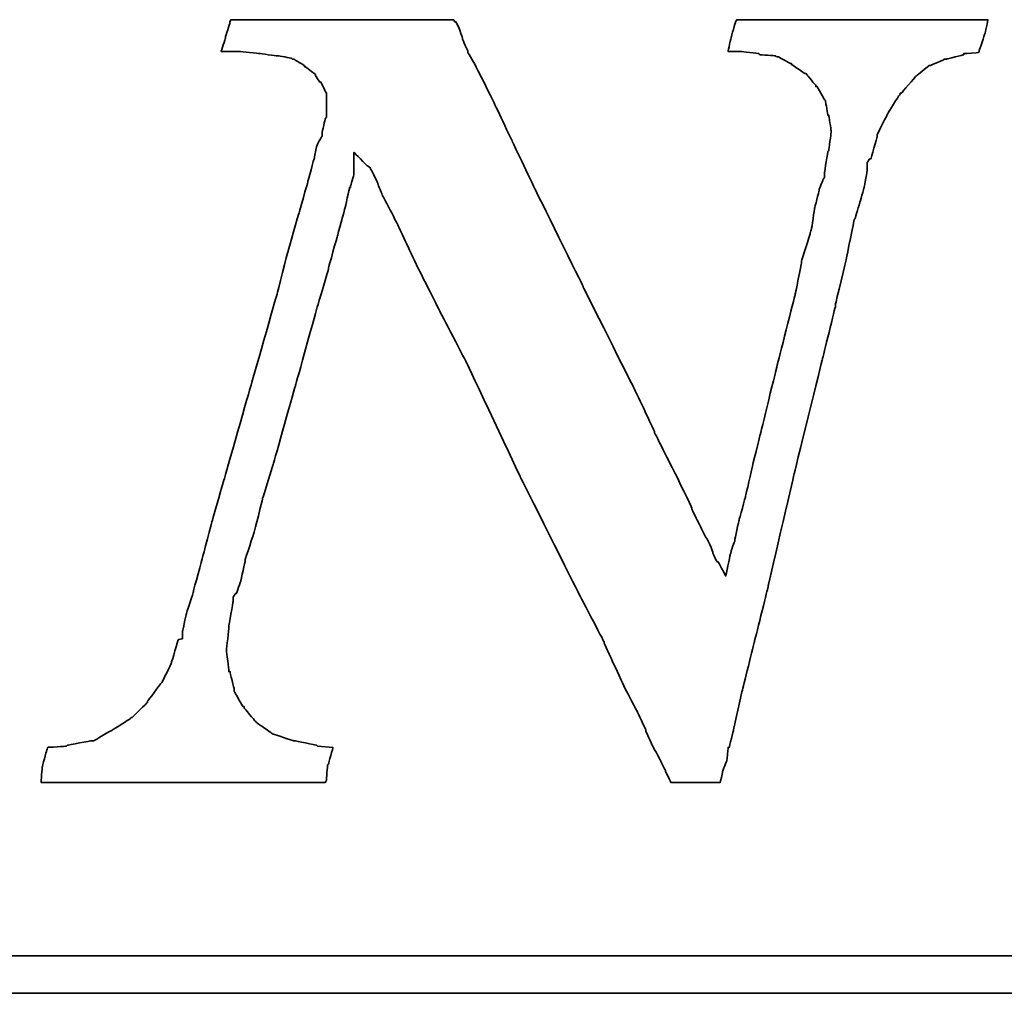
# Model space of a CAD drawing. Header units: millimetres. Extents: x 276 to 570, y 302 to 406.
# Tile 48 of 54: x 508.5 to 510.77, y 333.03 to 335.27. Entities that reach past the tile are written whole.
import ezdxf

# ---------------------------------------------------------------- set-up
doc = ezdxf.new("R2010")
doc.units = ezdxf.units.MM
doc.layers.add('DIM', color=4, linetype='Continuous')
doc.layers.add('layer 1', color=7, linetype='Continuous')

# ---------------------------------------------------------------- blocks, each defined once
blk = doc.blocks.new('TBI MOTION logo(完整正式版)')
at = {"layer": 'layer 1', "color": 22, "lineweight": 35}
for points, knots in [([(58.92625, -7.91875), (58.92625, -7.91875), (58.58625, -7.89375), (58.58625, -7.89375), (58.58625, -7.89375), (58.58625, -7.89375), (58.56625, -7.87125), (58.56625, -7.87125), (58.56625, -7.87125), (58.56625, -7.87125), (58.08375, -7.77375), (58.08375, -7.77375), (58.08375, -7.77375), (58.08375, -7.77375), (58.06125, -7.77375), (58.06125, -7.77375), (58.06125, -7.77375), (58.06125, -7.77375), (57.62625, -7.63125), (57.62625, -7.63125), (57.62625, -7.63125), (57.62625, -7.63125), (57.60625, -7.63125), (57.60625, -7.63125), (57.60625, -7.63125), (57.60625, -7.63125), (57.58125, -7.60625), (57.58125, -7.60625), (57.58125, -7.60625), (57.58125, -7.60625), (57.26625, -7.38875), (57.26625, -7.38875), (57.26625, -7.38875), (57.26625, -7.38875), (57.24625, -7.36875), (57.24625, -7.36875), (57.24625, -7.36875), (57.24625, -7.36875), (57.22125, -7.34375), (57.22125, -7.34375), (57.22125, -7.34375), (57.22125, -7.34375), (56.98125, -7.05375), (56.98125, -7.05375), (56.98125, -7.05375), (56.98125, -7.05375), (56.98125, -7.02875), (56.98125, -7.02875), (56.98125, -7.02875), (56.98125, -7.02875), (56.95625, -7.02875), (56.95625, -7.02875), (56.95625, -7.02875), (56.95625, -7.02875), (56.76625, -6.69625), (56.76625, -6.69625), (56.76625, -6.69625), (56.76625, -6.69625), (56.76625, -6.67125), (56.76625, -6.67125), (56.76625, -6.67125), (56.76625, -6.67125), (56.76625, -6.64875), (56.76625, -6.64875), (56.76625, -6.64875), (56.76625, -6.64875), (56.67125, -6.26375), (56.67125, -6.26375), (56.67125, -6.26375), (56.67125, -6.26375), (56.64625, -6.26375), (56.64625, -6.26375), (56.64625, -6.26375), (56.64625, -6.26375), (56.64625, -6.23875), (56.64625, -6.23875), (56.64625, -6.23875), (56.64625, -6.23875), (56.59625, -5.80875), (56.59625, -5.80875), (56.59625, -5.80875), (56.59625, -5.80875), (56.59625, -5.78375), (56.59625, -5.78375), (56.59625, -5.78375), (56.59625, -5.78375), (56.64625, -5.30375), (56.64625, -5.30375), (56.64625, -5.30375), (56.64625, -5.30375), (56.64625, -5.27875), (56.64625, -5.27875), (56.64625, -5.27875), (56.64625, -5.27875), (56.74125, -4.72875), (56.74125, -4.72875), (56.74125, -4.72875), (56.74125, -4.72875), (56.74125, -4.67875), (56.74125, -4.67875), (56.74125, -4.67875), (56.74125, -4.67875), (56.74125, -4.63375), (56.74125, -4.63375), (56.74125, -4.63375), (56.74125, -4.63375), (56.79125, -4.55875), (56.79125, -4.55875), (56.79125, -4.55875), (56.79125, -4.55875), (56.81125, -4.55875), (56.81125, -4.55875), (56.81125, -4.55875), (56.81125, -4.55875), (56.91125, -4.27375), (56.91125, -4.27375), (56.91125, -4.27375), (56.91125, -4.27375), (57.00625, -3.83874), (57.00625, -3.83874), (57.00625, -3.83874), (57.00625, -3.83874), (57.00625, -3.81374), (57.00625, -3.81374), (57.00625, -3.81374), (57.00625, -3.81374), (57.19875, -3.21374), (57.19875, -3.21374), (57.19875, -3.21374), (57.19875, -3.21374), (57.38625, -2.49625), (57.38625, -2.49625), (57.38625, -2.49625), (57.38625, -2.49625), (57.38625, -2.47374), (57.38625, -2.47374), (57.38625, -2.47374), (57.38625, -2.47374), (57.62625, -1.70375), (57.62625, -1.70375), (57.62625, -1.70375), (57.62625, -1.70375), (58.10625, 0.00125), (58.10625, 0.00125), (58.10625, 0.00125), (58.10625, 0.00125), (58.58625, 1.72625), (58.58625, 1.72625), (58.58625, 1.72625), (58.58625, 1.72625), (58.82625, 2.54125), (58.82625, 2.54125), (58.82625, 2.54125), (58.82625, 2.54125), (58.82625, 2.56374), (58.82625, 2.56374), (58.82625, 2.56374), (58.82625, 2.56374), (59.02125, 3.26125), (59.02125, 3.26125), (59.02125, 3.26125), (59.02125, 3.26125), (59.18625, 3.86125), (59.18625, 3.86125), (59.18625, 3.86125), (59.18625, 3.86125), (59.28625, 4.31875), (59.28625, 4.31875), (59.28625, 4.31875), (59.28625, 4.31875), (59.30625, 4.31875), (59.30625, 4.31875), (59.30625, 4.31875), (59.30625, 4.31875), (59.30625, 4.34125), (59.30625, 4.34125), (59.30625, 4.34125), (59.30625, 4.34125), (59.38125, 4.60625), (59.38125, 4.60625), (59.38125, 4.60625), (59.38125, 4.60625), (59.38125, 4.65125), (59.38125, 4.65125), (59.38125, 4.65125), (59.38125, 4.65125), (59.38125, 5.08625), (59.38125, 5.08625), (59.38125, 5.08625), (59.38125, 5.08625), (59.66625, 4.79624), (59.66625, 4.79624), (59.66625, 4.79624), (59.66625, 4.79624), (59.74125, 4.75124), (59.74125, 4.75124), (59.74125, 4.75124), (59.74125, 4.75124), (59.74125, 4.72624), (59.74125, 4.72624), (59.74125, 4.72624), (59.74125, 4.72624), (59.76125, 4.70124), (59.76125, 4.70124), (59.76125, 4.70124), (59.76125, 4.70124), (59.81125, 4.60625), (59.81125, 4.60625), (59.81125, 4.60625), (59.81125, 4.60625), (59.90625, 4.41125), (59.90625, 4.41125), (59.90625, 4.41125), (59.90625, 4.41125), (59.90625, 4.39125), (59.90625, 4.39125), (59.90625, 4.39125), (59.90625, 4.39125), (60.00375, 4.15124), (60.00375, 4.15124), (60.00375, 4.15124), (60.00375, 4.15124), (60.14625, 3.88374), (60.14625, 3.88374), (60.14625, 3.88374), (60.14625, 3.88374), (60.34125, 3.50124), (60.34125, 3.50124), (60.34125, 3.50124), (60.34125, 3.50124), (60.53125, 3.09125), (60.53125, 3.09125), (60.53125, 3.09125), (60.53125, 3.09125), (60.74625, 2.63625), (60.74625, 2.63625), (60.74625, 2.63625), (60.74625, 2.63625), (61.25125, 1.63124), (61.25125, 1.63124), (61.25125, 1.63124), (61.25125, 1.63124), (61.85125, 0.47625), (61.85125, 0.47625), (61.85125, 0.47625), (61.85125, 0.47625), (63.02625, -2.01874), (63.02625, -2.01874), (63.02625, -2.01874), (63.02625, -2.01874), (64.27625, -4.51374), (64.27625, -4.51374), (64.27625, -4.51374), (64.27625, -4.51374), (64.85125, -5.61375), (64.85125, -5.61375), (64.85125, -5.61375), (64.85125, -5.61375), (64.85125, -5.64125), (64.85125, -5.64125), (64.85125, -5.64125), (64.85125, -5.64125), (65.32875, -6.67125), (65.32875, -6.67125), (65.32875, -6.67125), (65.32875, -6.67125), (65.57125, -7.12875), (65.57125, -7.12875), (65.57125, -7.12875), (65.57125, -7.12875), (65.76125, -7.53625), (65.76125, -7.53625), (65.76125, -7.53625), (65.76125, -7.53625), (65.76125, -7.55625), (65.76125, -7.55625), (65.76125, -7.55625), (65.76125, -7.55625), (65.90375, -7.87125), (65.90375, -7.87125), (65.90375, -7.87125), (65.90375, -7.87125), (66.07125, -8.18125), (66.07125, -8.18125), (66.07125, -8.18125), (66.07125, -8.18125), (66.19125, -8.42375), (66.19125, -8.42375), (66.19125, -8.42375), (66.19125, -8.42375), (66.19125, -8.44375), (66.19125, -8.44375), (66.19125, -8.44375), (66.19125, -8.44375), (66.29125, -8.63875), (66.29125, -8.63875), (66.29125, -8.63875), (66.29125, -8.63875), (66.31125, -8.68625), (66.31125, -8.68625), (66.31125, -8.68625), (66.31125, -8.68625), (66.38375, -8.68625), (66.38375, -8.68625), (66.38375, -8.68625), (66.38375, -8.68625), (66.84125, -8.68625), (66.84125, -8.68625), (66.84125, -8.68625), (66.84125, -8.68625), (67.29625, -8.68625), (67.29625, -8.68625), (67.29625, -8.68625), (67.29625, -8.68625), (67.36625, -8.68625), (67.36625, -8.68625), (67.36625, -8.68625), (67.36625, -8.68625), (67.39125, -8.68625), (67.39125, -8.68625), (67.39125, -8.68625), (67.39125, -8.68625), (67.44125, -8.46875), (67.44125, -8.46875), (67.44125, -8.46875), (67.44125, -8.46875), (67.44125, -8.44375), (67.44125, -8.44375), (67.44125, -8.44375), (67.44125, -8.44375), (67.53625, -8.20375), (67.53625, -8.20375), (67.53625, -8.20375), (67.53625, -8.20375), (67.56125, -7.94375), (67.56125, -7.94375), (67.56125, -7.94375), (67.56125, -7.94375), (67.56125, -7.91875), (67.56125, -7.91875), (67.56125, -7.91875), (67.56125, -7.91875), (67.58625, -7.91875), (67.58625, -7.91875), (67.58625, -7.91875), (67.58625, -7.91875), (67.68125, -7.53625), (67.68125, -7.53625), (67.68125, -7.53625), (67.68125, -7.53625), (67.87375, -6.67125), (67.87375, -6.67125), (67.87375, -6.67125), (67.87375, -6.67125), (68.13625, -5.61375), (68.13625, -5.61375), (68.13625, -5.61375), (68.13625, -5.61375), (68.42375, -4.46374), (68.42375, -4.46374), (68.42375, -4.46374), (68.42375, -4.46374), (68.99875, -1.96874), (68.99875, -1.96874), (68.99875, -1.96874), (68.99875, -1.96874), (69.62625, 0.57625), (69.62625, 0.57625), (69.62625, 0.57625), (69.62625, 0.57625), (69.91125, 1.72625), (69.91125, 1.72625), (69.91125, 1.72625), (69.91125, 1.72625), (69.91125, 1.77625), (69.91125, 1.77625), (69.91125, 1.77625), (69.91125, 1.77625), (70.15125, 2.78124), (70.15125, 2.78124), (70.15125, 2.78124), (70.15125, 2.78124), (70.32125, 3.62125), (70.32125, 3.62125), (70.32125, 3.62125), (70.32125, 3.62125), (70.34125, 3.64625), (70.34125, 3.64625), (70.34125, 3.64625), (70.34125, 3.64625), (70.44125, 3.98125), (70.44125, 3.98125), (70.44125, 3.98125), (70.44125, 3.98125), (70.53625, 4.31875), (70.53625, 4.31875), (70.53625, 4.31875), (70.53625, 4.31875), (70.58125, 4.55875), (70.58125, 4.55875), (70.58125, 4.55875), (70.58125, 4.55875), (70.60625, 4.72624), (70.60625, 4.72624), (70.60625, 4.72624), (70.60625, 4.72624), (70.60625, 4.79624), (70.60625, 4.79624), (70.60625, 4.79624), (70.60625, 4.79624), (70.60625, 4.87125), (70.60625, 4.87125), (70.60625, 4.87125), (70.60625, 4.87125), (70.65625, 4.94125), (70.65625, 4.94125), (70.65625, 4.94125), (70.65625, 4.94125), (70.68125, 4.94125), (70.68125, 4.94125), (70.68125, 4.94125), (70.68125, 4.94125), (70.82125, 5.42125), (70.82125, 5.42125), (70.82125, 5.42125), (70.82125, 5.42125), (70.82125, 5.44625), (70.82125, 5.44625), (70.82125, 5.44625), (70.82125, 5.44625), (70.82125, 5.47125), (70.82125, 5.47125), (70.82125, 5.47125), (70.82125, 5.47125), (71.06125, 5.94625), (71.06125, 5.94625), (71.06125, 5.94625), (71.06125, 5.94625), (71.30125, 6.33124), (71.30125, 6.33124), (71.30125, 6.33124), (71.30125, 6.33124), (71.32625, 6.35625), (71.32625, 6.35625), (71.32625, 6.35625), (71.32625, 6.35625), (71.32625, 6.38124), (71.32625, 6.38124), (71.32625, 6.38124), (71.32625, 6.38124), (71.35125, 6.38124), (71.35125, 6.38124), (71.35125, 6.38124), (71.35125, 6.38124), (71.66125, 6.74125), (71.66125, 6.74125), (71.66125, 6.74125), (71.66125, 6.74125), (71.68625, 6.76625), (71.68625, 6.76625), (71.68625, 6.76625), (71.68625, 6.76625), (71.92625, 6.95624), (71.92625, 6.95624), (71.92625, 6.95624), (71.92625, 6.95624), (71.95125, 6.98125), (71.95125, 6.98125), (71.95125, 6.98125), (71.95125, 6.98125), (71.97625, 6.98125), (71.97625, 6.98125), (71.97625, 6.98125), (71.97625, 6.98125), (72.31125, 7.12624), (72.31125, 7.12624), (72.31125, 7.12624), (72.31125, 7.12624), (72.33375, 7.12624), (72.33375, 7.12624), (72.33375, 7.12624), (72.33375, 7.12624), (72.71625, 7.21875), (72.71625, 7.21875), (72.71625, 7.21875), (72.71625, 7.21875), (72.71625, 7.24624), (72.71625, 7.24624), (72.71625, 7.24624), (72.71625, 7.24624), (72.74125, 7.24624), (72.74125, 7.24624), (72.74125, 7.24624), (72.74125, 7.24624), (73.03124, 7.26624), (73.03124, 7.26624), (73.03124, 7.26624), (73.03124, 7.26624), (73.05375, 7.29125), (73.05375, 7.29125), (73.05375, 7.29125), (73.05375, 7.29125), (73.05375, 7.31625), (73.05375, 7.31625), (73.05375, 7.31625), (73.05375, 7.31625), (73.17625, 7.67625), (73.17625, 7.67625), (73.17625, 7.67625), (73.17625, 7.67625), (73.24625, 7.98625), (73.24625, 7.98625), (73.24625, 7.98625), (73.24625, 7.98625), (73.19625, 7.98625), (73.19625, 7.98625), (73.19625, 7.98625), (73.19625, 7.98625), (72.93625, 7.98625), (72.93625, 7.98625), (72.93625, 7.98625), (72.93625, 7.98625), (72.55125, 7.98625), (72.55125, 7.98625), (72.55125, 7.98625), (72.55125, 7.98625), (72.09625, 7.98625), (72.09625, 7.98625), (72.09625, 7.98625), (72.09625, 7.98625), (71.64125, 7.98625), (71.64125, 7.98625), (71.64125, 7.98625), (71.64125, 7.98625), (70.53625, 7.98625), (70.53625, 7.98625), (70.53625, 7.98625), (70.53625, 7.98625), (69.47875, 7.98625), (69.47875, 7.98625), (69.47875, 7.98625), (69.47875, 7.98625), (68.95125, 7.98625), (68.95125, 7.98625), (68.95125, 7.98625), (68.95125, 7.98625), (68.52125, 7.98625), (68.52125, 7.98625), (68.52125, 7.98625), (68.52125, 7.98625), (68.13625, 7.98625), (68.13625, 7.98625), (68.13625, 7.98625), (68.13625, 7.98625), (67.87375, 7.98625), (67.87375, 7.98625), (67.87375, 7.98625), (67.87375, 7.98625), (67.75125, 7.98625), (67.75125, 7.98625), (67.75125, 7.98625), (67.75125, 7.98625), (67.72625, 7.94125), (67.72625, 7.94125), (67.72625, 7.94125), (67.72625, 7.94125), (67.63125, 7.60625), (67.63125, 7.60625), (67.63125, 7.60625), (67.63125, 7.60625), (67.56125, 7.29125), (67.56125, 7.29125), (67.56125, 7.29125), (67.56125, 7.29125), (67.72625, 7.29125), (67.72625, 7.29125), (67.72625, 7.29125), (67.72625, 7.29125), (67.82625, 7.29125), (67.82625, 7.29125), (67.82625, 7.29125), (67.82625, 7.29125), (67.84625, 7.29125), (67.84625, 7.29125), (67.84625, 7.29125), (67.84625, 7.29125), (68.23125, 7.24624), (68.23125, 7.24624), (68.23125, 7.24624), (68.23125, 7.24624), (68.25875, 7.21875), (68.25875, 7.21875), (68.25875, 7.21875), (68.25875, 7.21875), (68.59125, 7.19624), (68.59125, 7.19624), (68.59125, 7.19624), (68.59125, 7.19624), (68.64125, 7.17125), (68.64125, 7.17125), (68.64125, 7.17125), (68.64125, 7.17125), (68.66625, 7.17125), (68.66625, 7.17125), (68.66625, 7.17125), (68.66625, 7.17125), (68.92625, 7.02624), (68.92625, 7.02624), (68.92625, 7.02624), (68.92625, 7.02624), (68.95125, 7.02624), (68.95125, 7.02624), (68.95125, 7.02624), (68.95125, 7.02624), (68.95125, 7.00624), (68.95125, 7.00624), (68.95125, 7.00624), (68.95125, 7.00624), (69.23875, 6.81125), (69.23875, 6.81125), (69.23875, 6.81125), (69.23875, 6.81125), (69.26625, 6.81125), (69.26625, 6.81125), (69.26625, 6.81125), (69.26625, 6.81125), (69.28625, 6.78625), (69.28625, 6.78625), (69.28625, 6.78625), (69.28625, 6.78625), (69.47875, 6.54875), (69.47875, 6.54875), (69.47875, 6.54875), (69.47875, 6.54875), (69.47875, 6.52375), (69.47875, 6.52375), (69.47875, 6.52375), (69.47875, 6.52375), (69.50625, 6.52375), (69.50625, 6.52375), (69.50625, 6.52375), (69.50625, 6.52375), (69.67125, 6.23625), (69.67125, 6.23625), (69.67125, 6.23625), (69.67125, 6.23625), (69.69375, 6.21125), (69.69375, 6.21125), (69.69375, 6.21125), (69.69375, 6.21125), (69.69375, 6.18625), (69.69375, 6.18625), (69.69375, 6.18625), (69.69375, 6.18625), (69.74625, 5.89875), (69.74625, 5.89875), (69.74625, 5.89875), (69.74625, 5.89875), (69.76625, 5.89875), (69.76625, 5.89875), (69.76625, 5.89875), (69.76625, 5.89875), (69.81375, 5.56625), (69.81375, 5.56625), (69.81375, 5.56625), (69.81375, 5.56625), (69.81375, 5.54125), (69.81375, 5.54125), (69.81375, 5.54125), (69.81375, 5.54125), (69.81375, 5.51625), (69.81375, 5.51625), (69.81375, 5.51625), (69.81375, 5.51625), (69.76625, 5.13125), (69.76625, 5.13125), (69.76625, 5.13125), (69.76625, 5.13125), (69.74625, 5.10874), (69.74625, 5.10874), (69.74625, 5.10874), (69.74625, 5.10874), (69.67125, 4.65125), (69.67125, 4.65125), (69.67125, 4.65125), (69.67125, 4.65125), (69.67125, 4.55875), (69.67125, 4.55875), (69.67125, 4.55875), (69.67125, 4.55875), (69.67125, 4.53125), (69.67125, 4.53125), (69.67125, 4.53125), (69.67125, 4.53125), (69.64625, 4.50874), (69.64625, 4.50874), (69.64625, 4.50874), (69.64625, 4.50874), (69.55125, 4.27125), (69.55125, 4.27125), (69.55125, 4.27125), (69.55125, 4.27125), (69.55125, 4.24625), (69.55125, 4.24625), (69.55125, 4.24625), (69.55125, 4.24625), (69.45375, 3.86125), (69.45375, 3.86125), (69.45375, 3.86125), (69.45375, 3.86125), (69.38625, 3.40624), (69.38625, 3.40624), (69.38625, 3.40624), (69.38625, 3.40624), (69.35875, 3.33125), (69.35875, 3.33125), (69.35875, 3.33125), (69.35875, 3.33125), (69.35875, 3.30875), (69.35875, 3.30875), (69.35875, 3.30875), (69.35875, 3.30875), (69.16625, 2.71125), (69.16625, 2.71125), (69.16625, 2.71125), (69.16625, 2.71125), (69.16625, 2.66375), (69.16625, 2.66375), (69.16625, 2.66375), (69.16625, 2.66375), (69.02625, 1.96374), (69.02625, 1.96374), (69.02625, 1.96374), (69.02625, 1.96374), (68.64125, 0.45624), (68.64125, 0.45624), (68.64125, 0.45624), (68.64125, 0.45624), (68.25875, -1.10625), (68.25875, -1.10625), (68.25875, -1.10625), (68.25875, -1.10625), (68.08625, -1.80125), (68.08625, -1.80125), (68.08625, -1.80125), (68.08625, -1.80125), (67.94625, -2.42625), (67.94625, -2.42625), (67.94625, -2.42625), (67.94625, -2.42625), (67.80125, -2.95375), (67.80125, -2.95375), (67.80125, -2.95375), (67.80125, -2.95375), (67.70625, -3.38375), (67.70625, -3.38375), (67.70625, -3.38375), (67.70625, -3.38375), (67.70625, -3.40875), (67.70625, -3.40875), (67.70625, -3.40875), (67.70625, -3.40875), (67.63125, -3.62375), (67.63125, -3.62375), (67.63125, -3.62375), (67.63125, -3.62375), (67.60625, -3.72125), (67.60625, -3.72125), (67.60625, -3.72125), (67.60625, -3.72125), (67.51125, -4.17375), (67.51125, -4.17375), (67.51125, -4.17375), (67.51125, -4.17375), (67.34625, -3.86374), (67.34625, -3.86374), (67.34625, -3.86374), (67.34625, -3.86374), (67.32125, -3.86374), (67.32125, -3.86374), (67.32125, -3.86374), (67.32125, -3.86374), (67.27125, -3.76874), (67.27125, -3.76874), (67.27125, -3.76874), (67.27125, -3.76874), (67.22625, -3.67374), (67.22625, -3.67374), (67.22625, -3.67374), (67.22625, -3.67374), (67.22625, -3.64875), (67.22625, -3.64875), (67.22625, -3.64875), (67.22625, -3.64875), (67.15125, -3.45375), (67.15125, -3.45375), (67.15125, -3.45375), (67.15125, -3.45375), (67.05625, -3.28875), (67.05625, -3.28875), (67.05625, -3.28875), (67.05625, -3.28875), (66.91125, -3.00125), (66.91125, -3.00125), (66.91125, -3.00125), (66.91125, -3.00125), (66.77125, -2.71375), (66.77125, -2.71375), (66.77125, -2.71375), (66.77125, -2.71375), (66.77125, -2.68875), (66.77125, -2.68875), (66.77125, -2.68875), (66.77125, -2.68875), (66.41125, -1.94374), (66.41125, -1.94374), (66.41125, -1.94374), (66.41125, -1.94374), (65.95125, -1.03375), (65.95125, -1.03375), (65.95125, -1.03375), (65.95125, -1.03375), (65.95125, -1.00875), (65.95125, -1.00875), (65.95125, -1.00875), (65.95125, -1.00875), (65.49625, -0.04874), (65.49625, -0.04874), (65.49625, -0.04874), (65.49625, -0.04874), (64.39375, 2.13624), (64.39375, 2.13624), (64.39375, 2.13624), (64.39375, 2.13624), (64.39375, 2.15624), (64.39375, 2.15624), (64.39375, 2.15624), (64.39375, 2.15624), (63.33625, 4.29125), (63.33625, 4.29125), (63.33625, 4.29125), (63.33625, 4.29125), (62.85625, 5.30125), (62.85625, 5.30125), (62.85625, 5.30125), (62.85625, 5.30125), (62.42625, 6.21125), (62.42625, 6.21125), (62.42625, 6.21125), (62.42625, 6.21125), (62.04125, 6.98125), (62.04125, 6.98125), (62.04125, 6.98125), (62.04125, 6.98125), (61.87375, 7.26624), (61.87375, 7.26624), (61.87375, 7.26624), (61.87375, 7.26624), (61.87375, 7.29125), (61.87375, 7.29125), (61.87375, 7.29125), (61.87375, 7.29125), (61.75625, 7.55625), (61.75625, 7.55625), (61.75625, 7.55625), (61.75625, 7.55625), (61.75625, 7.58124), (61.75625, 7.58124), (61.75625, 7.58124), (61.75625, 7.58124), (61.68375, 7.79375), (61.68375, 7.79375), (61.68375, 7.79375), (61.68375, 7.79375), (61.61125, 7.94125), (61.61125, 7.94125), (61.61125, 7.94125), (61.61125, 7.94125), (61.58625, 7.94125), (61.58625, 7.94125), (61.58625, 7.94125), (61.58625, 7.94125), (61.56375, 7.98625), (61.56375, 7.98625), (61.56375, 7.98625), (61.56375, 7.98625), (61.41875, 7.98625), (61.41875, 7.98625), (61.41875, 7.98625), (61.41875, 7.98625), (61.18125, 7.98625), (61.18125, 7.98625), (61.18125, 7.98625), (61.18125, 7.98625), (60.84125, 7.98625), (60.84125, 7.98625), (60.84125, 7.98625), (60.84125, 7.98625), (60.02625, 7.98625), (60.02625, 7.98625), (60.02625, 7.98625), (60.02625, 7.98625), (59.11625, 7.98625), (59.11625, 7.98625), (59.11625, 7.98625), (59.11625, 7.98625), (58.15625, 7.98625), (58.15625, 7.98625), (58.15625, 7.98625), (58.15625, 7.98625), (57.34125, 7.98625), (57.34125, 7.98625), (57.34125, 7.98625), (57.34125, 7.98625), (57.00625, 7.98625), (57.00625, 7.98625), (57.00625, 7.98625), (57.00625, 7.98625), (56.76625, 7.98625), (56.76625, 7.98625), (56.76625, 7.98625), (56.76625, 7.98625), (56.69125, 7.98625), (56.69125, 7.98625), (56.69125, 7.98625), (56.69125, 7.98625), (56.67125, 7.94125), (56.67125, 7.94125), (56.67125, 7.94125), (56.67125, 7.94125), (56.67125, 7.91625), (56.67125, 7.91625), (56.67125, 7.91625), (56.67125, 7.91625), (56.57125, 7.60625), (56.57125, 7.60625), (56.57125, 7.60625), (56.57125, 7.60625), (56.57125, 7.58124), (56.57125, 7.58124), (56.57125, 7.58124), (56.57125, 7.58124), (56.47625, 7.29125), (56.47625, 7.29125), (56.47625, 7.29125), (56.47625, 7.29125), (56.57125, 7.29125), (56.57125, 7.29125), (56.57125, 7.29125), (56.57125, 7.29125), (56.76625, 7.29125), (56.76625, 7.29125), (56.76625, 7.29125), (56.76625, 7.29125), (56.86125, 7.29125), (56.86125, 7.29125), (56.86125, 7.29125), (56.86125, 7.29125), (56.88625, 7.29125), (56.88625, 7.29125), (56.88625, 7.29125), (56.88625, 7.29125), (57.31625, 7.24624), (57.31625, 7.24624), (57.31625, 7.24624), (57.31625, 7.24624), (57.70125, 7.19624), (57.70125, 7.19624), (57.70125, 7.19624), (57.70125, 7.19624), (57.72625, 7.19624), (57.72625, 7.19624), (57.72625, 7.19624), (57.72625, 7.19624), (58.01125, 7.14624), (58.01125, 7.14624), (58.01125, 7.14624), (58.01125, 7.14624), (58.03625, 7.12624), (58.03625, 7.12624), (58.03625, 7.12624), (58.03625, 7.12624), (58.06125, 7.12624), (58.06125, 7.12624), (58.06125, 7.12624), (58.06125, 7.12624), (58.30125, 6.98125), (58.30125, 6.98125), (58.30125, 6.98125), (58.30125, 6.98125), (58.30125, 6.95624), (58.30125, 6.95624), (58.30125, 6.95624), (58.30125, 6.95624), (58.32375, 6.95624), (58.32375, 6.95624), (58.32375, 6.95624), (58.32375, 6.95624), (58.51625, 6.81125), (58.51625, 6.81125), (58.51625, 6.81125), (58.51625, 6.81125), (58.54125, 6.78625), (58.54125, 6.78625), (58.54125, 6.78625), (58.54125, 6.78625), (58.54125, 6.76625), (58.54125, 6.76625), (58.54125, 6.76625), (58.54125, 6.76625), (58.63625, 6.62124), (58.63625, 6.62124), (58.63625, 6.62124), (58.63625, 6.62124), (58.65875, 6.62124), (58.65875, 6.62124), (58.65875, 6.62124), (58.65875, 6.62124), (58.75625, 6.42625), (58.75625, 6.42625), (58.75625, 6.42625), (58.75625, 6.42625), (58.77875, 6.38124), (58.77875, 6.38124), (58.77875, 6.38124), (58.77875, 6.38124), (58.77875, 6.33124), (58.77875, 6.33124), (58.77875, 6.33124), (58.77875, 6.33124), (58.77875, 6.09125), (58.77875, 6.09125), (58.77875, 6.09125), (58.77875, 6.09125), (58.77875, 5.85125), (58.77875, 5.85125), (58.77875, 5.85125), (58.77875, 5.85125), (58.75625, 5.82625), (58.75625, 5.82625), (58.75625, 5.82625), (58.75625, 5.82625), (58.68625, 5.51625), (58.68625, 5.51625), (58.68625, 5.51625), (58.68625, 5.51625), (58.68625, 5.47125), (58.68625, 5.47125), (58.68625, 5.47125), (58.68625, 5.47125), (58.68625, 5.44625), (58.68625, 5.44625), (58.68625, 5.44625), (58.68625, 5.44625), (58.65875, 5.39625), (58.65875, 5.39625), (58.65875, 5.39625), (58.65875, 5.39625), (58.61125, 5.32624), (58.61125, 5.32624), (58.61125, 5.32624), (58.61125, 5.32624), (58.56625, 5.20375), (58.56625, 5.20375), (58.56625, 5.20375), (58.56625, 5.20375), (58.51625, 4.99125), (58.51625, 4.99125), (58.51625, 4.99125), (58.51625, 4.99125), (58.51625, 4.96625), (58.51625, 4.96625), (58.51625, 4.96625), (58.51625, 4.96625), (58.37125, 4.43625), (58.37125, 4.43625), (58.37125, 4.43625), (58.37125, 4.43625), (58.18125, 3.76625), (58.18125, 3.76625), (58.18125, 3.76625), (58.18125, 3.76625), (57.94125, 2.92624), (57.94125, 2.92624), (57.94125, 2.92624), (57.94125, 2.92624), (57.70125, 1.98874), (57.70125, 1.98874), (57.70125, 1.98874), (57.70125, 1.98874), (57.12625, -0.02374), (57.12625, -0.02374), (57.12625, -0.02374), (57.12625, -0.02374), (56.55125, -2.03875), (56.55125, -2.03875), (56.55125, -2.03875), (56.55125, -2.03875), (56.28625, -2.95375), (56.28625, -2.95375), (56.28625, -2.95375), (56.28625, -2.95375), (56.07125, -3.76874), (56.07125, -3.76874), (56.07125, -3.76874), (56.07125, -3.76874), (55.87625, -4.48874), (55.87625, -4.48874), (55.87625, -4.48874), (55.87625, -4.48874), (55.87625, -4.51374), (55.87625, -4.51374), (55.87625, -4.51374), (55.87625, -4.51374), (55.71125, -5.01625), (55.71125, -5.01625), (55.71125, -5.01625), (55.71125, -5.01625), (55.66125, -5.25375), (55.66125, -5.25375), (55.66125, -5.25375), (55.66125, -5.25375), (55.66125, -5.27875), (55.66125, -5.27875), (55.66125, -5.27875), (55.66125, -5.27875), (55.63625, -5.37375), (55.63625, -5.37375), (55.63625, -5.37375), (55.63625, -5.37375), (55.63625, -5.42375), (55.63625, -5.42375), (55.63625, -5.42375), (55.63625, -5.42375), (55.63625, -5.54125), (55.63625, -5.54125), (55.63625, -5.54125), (55.63625, -5.54125), (55.54125, -5.56875), (55.54125, -5.56875), (55.54125, -5.56875), (55.54125, -5.56875), (55.39625, -6.04875), (55.39625, -6.04875), (55.39625, -6.04875), (55.39625, -6.04875), (55.39625, -6.06875), (55.39625, -6.06875), (55.39625, -6.06875), (55.39625, -6.06875), (55.18125, -6.50375), (55.18125, -6.50375), (55.18125, -6.50375), (55.18125, -6.50375), (55.15625, -6.52875), (55.15625, -6.52875), (55.15625, -6.52875), (55.15625, -6.52875), (54.86875, -6.91125), (54.86875, -6.91125), (54.86875, -6.91125), (54.86875, -6.91125), (54.86875, -6.93375), (54.86875, -6.93375), (54.86875, -6.93375), (54.86875, -6.93375), (54.53125, -7.26875), (54.53125, -7.26875), (54.53125, -7.26875), (54.53125, -7.26875), (54.51125, -7.26875), (54.51125, -7.26875), (54.51125, -7.26875), (54.51125, -7.26875), (54.48625, -7.29625), (54.48625, -7.29625), (54.48625, -7.29625), (54.48625, -7.29625), (54.10375, -7.53625), (54.10375, -7.53625), (54.10375, -7.53625), (54.10375, -7.53625), (53.69625, -7.77375), (53.69625, -7.77375), (53.69625, -7.77375), (53.69625, -7.77375), (53.67125, -7.77375), (53.67125, -7.77375), (53.67125, -7.77375), (53.67125, -7.77375), (53.64625, -7.77375), (53.64625, -7.77375), (53.64625, -7.77375), (53.64625, -7.77375), (53.11625, -7.87125), (53.11625, -7.87125), (53.11625, -7.87125), (53.11625, -7.87125), (53.09625, -7.89375), (53.09625, -7.89375), (53.09625, -7.89375), (53.09625, -7.89375), (52.68625, -7.91875), (52.68625, -7.91875), (52.68625, -7.91875), (52.68625, -7.91875), (52.66125, -7.99125), (52.66125, -7.99125), (52.66125, -7.99125), (52.66125, -7.99125), (52.56625, -8.34875), (52.56625, -8.34875), (52.56625, -8.34875), (52.56625, -8.34875), (52.54125, -8.68625), (52.54125, -8.68625), (52.54125, -8.68625), (52.54125, -8.68625), (52.58875, -8.68625), (52.58875, -8.68625), (52.58875, -8.68625), (52.58875, -8.68625), (52.87625, -8.68625), (52.87625, -8.68625), (52.87625, -8.68625), (52.87625, -8.68625), (53.33625, -8.68625), (53.33625, -8.68625), (53.33625, -8.68625), (53.33625, -8.68625), (53.79125, -8.68625), (53.79125, -8.68625), (53.79125, -8.68625), (53.79125, -8.68625), (54.36625, -8.68625), (54.36625, -8.68625), (54.36625, -8.68625), (54.36625, -8.68625), (55.59125, -8.68625), (55.59125, -8.68625), (55.59125, -8.68625), (55.59125, -8.68625), (56.76625, -8.68625), (56.76625, -8.68625), (56.76625, -8.68625), (56.76625, -8.68625), (57.34125, -8.68625), (57.34125, -8.68625), (57.34125, -8.68625), (57.34125, -8.68625), (57.82125, -8.68625), (57.82125, -8.68625), (57.82125, -8.68625), (57.82125, -8.68625), (58.25125, -8.68625), (58.25125, -8.68625), (58.25125, -8.68625), (58.25125, -8.68625), (58.58625, -8.68625), (58.58625, -8.68625), (58.58625, -8.68625), (58.58625, -8.68625), (58.75625, -8.68625), (58.75625, -8.68625), (58.75625, -8.68625), (58.75625, -8.68625), (58.77875, -8.63875), (58.77875, -8.63875), (58.77875, -8.63875), (58.77875, -8.63875), (58.80625, -8.30375), (58.80625, -8.30375), (58.80625, -8.30375), (58.80625, -8.30375), (58.82625, -8.27875), (58.82625, -8.27875), (58.82625, -8.27875), (58.82625, -8.27875), (58.92625, -7.91875), (58.92625, -7.91875)], [0, 0, 0, 0, 0.003125, 0.003125, 0.003125, 0.00312501, 0.00625, 0.00625, 0.00625, 0.00625001, 0.009375, 0.009375, 0.009375, 0.00937501, 0.0125, 0.0125, 0.0125, 0.01250001, 0.015625, 0.015625, 0.015625, 0.01562501, 0.01875, 0.01875, 0.01875, 0.01875001, 0.021875, 0.021875, 0.021875, 0.02187501, 0.025, 0.025, 0.025, 0.02500001, 0.028125, 0.028125, 0.028125, 0.02812501, 0.03125, 0.03125, 0.03125, 0.03125001, 0.034375, 0.034375, 0.034375, 0.03437501, 0.0375, 0.0375, 0.0375, 0.03750001, 0.040625, 0.040625, 0.040625, 0.04062501, 0.04375, 0.04375, 0.04375, 0.04375001, 0.046875, 0.046875, 0.046875, 0.04687501, 0.05, 0.05, 0.05, 0.05000001, 0.053125, 0.053125, 0.053125, 0.05312501, 0.05625, 0.05625, 0.05625, 0.05625001, 0.059375, 0.059375, 0.059375, 0.05937501, 0.0625, 0.0625, 0.0625, 0.06250001, 0.065625, 0.065625, 0.065625, 0.06562501, 0.06875, 0.06875, 0.06875, 0.06875001, 0.071875, 0.071875, 0.071875, 0.07187501, 0.075, 0.075, 0.075, 0.07500001, 0.078125, 0.078125, 0.078125, 0.07812501, 0.08125, 0.08125, 0.08125, 0.08125001, 0.084375, 0.084375, 0.084375, 0.08437501, 0.0875, 0.0875, 0.0875, 0.08750001, 0.090625, 0.090625, 0.090625, 0.09062501, 0.09375, 0.09375, 0.09375, 0.09375001, 0.096875, 0.096875, 0.096875, 0.09687501, 0.1, 0.1, 0.1, 0.10000001, 0.103125, 0.103125, 0.103125, 0.10312501, 0.10625, 0.10625, 0.10625, 0.10625001, 0.109375, 0.109375, 0.109375, 0.10937501, 0.1125, 0.1125, 0.1125, 0.11250001, 0.115625, 0.115625, 0.115625, 0.11562501, 0.11875, 0.11875, 0.11875, 0.11875001, 0.121875, 0.121875, 0.121875, 0.12187501, 0.125, 0.125, 0.125, 0.12500001, 0.128125, 0.128125, 0.128125, 0.12812501, 0.13125, 0.13125, 0.13125, 0.13125001, 0.134375, 0.134375, 0.134375, 0.13437501, 0.1375, 0.1375, 0.1375, 0.13750001, 0.140625, 0.140625, 0.140625, 0.14062501, 0.14375, 0.14375, 0.14375, 0.14375001, 0.146875, 0.146875, 0.146875, 0.14687501, 0.15, 0.15, 0.15, 0.15000001, 0.153125, 0.153125, 0.153125, 0.15312501, 0.15625, 0.15625, 0.15625, 0.15625001, 0.159375, 0.159375, 0.159375, 0.15937501, 0.1625, 0.1625, 0.1625, 0.16250001, 0.165625, 0.165625, 0.165625, 0.16562501, 0.16875, 0.16875, 0.16875, 0.16875001, 0.171875, 0.171875, 0.171875, 0.17187501, 0.175, 0.175, 0.175, 0.17500001, 0.178125, 0.178125, 0.178125, 0.17812501, 0.18125, 0.18125, 0.18125, 0.18125001, 0.184375, 0.184375, 0.184375, 0.18437501, 0.1875, 0.1875, 0.1875, 0.18750001, 0.190625, 0.190625, 0.190625, 0.19062501, 0.19375, 0.19375, 0.19375, 0.19375001, 0.196875, 0.196875, 0.196875, 0.19687501, 0.2, 0.2, 0.2, 0.20000001, 0.203125, 0.203125, 0.203125, 0.20312501, 0.20625, 0.20625, 0.20625, 0.20625001, 0.209375, 0.209375, 0.209375, 0.20937501, 0.2125, 0.2125, 0.2125, 0.21250001, 0.215625, 0.215625, 0.215625, 0.21562501, 0.21875, 0.21875, 0.21875, 0.21875001, 0.221875, 0.221875, 0.221875, 0.22187501, 0.225, 0.225, 0.225, 0.22500001, 0.228125, 0.228125, 0.228125, 0.22812501, 0.23125, 0.23125, 0.23125, 0.23125001, 0.234375, 0.234375, 0.234375, 0.23437501, 0.2375, 0.2375, 0.2375, 0.23750001, 0.240625, 0.240625, 0.240625, 0.24062501, 0.24375, 0.24375, 0.24375, 0.24375001, 0.246875, 0.246875, 0.246875, 0.24687501, 0.25, 0.25, 0.25, 0.25000001, 0.253125, 0.253125, 0.253125, 0.25312501, 0.25625, 0.25625, 0.25625, 0.25625001, 0.259375, 0.259375, 0.259375, 0.25937501, 0.2625, 0.2625, 0.2625, 0.26250001, 0.265625, 0.265625, 0.265625, 0.26562501, 0.26875, 0.26875, 0.26875, 0.26875001, 0.271875, 0.271875, 0.271875, 0.27187501, 0.275, 0.275, 0.275, 0.27500001, 0.278125, 0.278125, 0.278125, 0.27812501, 0.28125, 0.28125, 0.28125, 0.28125001, 0.284375, 0.284375, 0.284375, 0.28437501, 0.2875, 0.2875, 0.2875, 0.28750001, 0.290625, 0.290625, 0.290625, 0.29062501, 0.29375, 0.29375, 0.29375, 0.29375001, 0.296875, 0.296875, 0.296875, 0.29687501, 0.3, 0.3, 0.3, 0.30000001, 0.303125, 0.303125, 0.303125, 0.30312501, 0.30625, 0.30625, 0.30625, 0.30625001, 0.309375, 0.309375, 0.309375, 0.30937501, 0.3125, 0.3125, 0.3125, 0.31250001, 0.315625, 0.315625, 0.315625, 0.31562501, 0.31875, 0.31875, 0.31875, 0.31875001, 0.321875, 0.321875, 0.321875, 0.32187501, 0.325, 0.325, 0.325, 0.32500001, 0.328125, 0.328125, 0.328125, 0.32812501, 0.33125, 0.33125, 0.33125, 0.33125001, 0.334375, 0.334375, 0.334375, 0.33437501, 0.3375, 0.3375, 0.3375, 0.33750001, 0.340625, 0.340625, 0.340625, 0.34062501, 0.34375, 0.34375, 0.34375, 0.34375001, 0.346875, 0.346875, 0.346875, 0.34687501, 0.35, 0.35, 0.35, 0.35000001, 0.353125, 0.353125, 0.353125, 0.35312501, 0.35625, 0.35625, 0.35625, 0.35625001, 0.359375, 0.359375, 0.359375, 0.35937501, 0.3625, 0.3625, 0.3625, 0.36250001, 0.365625, 0.365625, 0.365625, 0.36562501, 0.36875, 0.36875, 0.36875, 0.36875001, 0.371875, 0.371875, 0.371875, 0.37187501, 0.375, 0.375, 0.375, 0.37500001, 0.378125, 0.378125, 0.378125, 0.37812501, 0.38125, 0.38125, 0.38125, 0.38125001, 0.384375, 0.384375, 0.384375, 0.38437501, 0.3875, 0.3875, 0.3875, 0.38750001, 0.390625, 0.390625, 0.390625, 0.39062501, 0.39375, 0.39375, 0.39375, 0.39375001, 0.396875, 0.396875, 0.396875, 0.39687501, 0.4, 0.4, 0.4, 0.40000001, 0.403125, 0.403125, 0.403125, 0.40312501, 0.40625, 0.40625, 0.40625, 0.40625001, 0.409375, 0.409375, 0.409375, 0.40937501, 0.4125, 0.4125, 0.4125, 0.41250001, 0.415625, 0.415625, 0.415625, 0.41562501, 0.41875, 0.41875, 0.41875, 0.41875001, 0.421875, 0.421875, 0.421875, 0.42187501, 0.425, 0.425, 0.425, 0.42500001, 0.428125, 0.428125, 0.428125, 0.42812501, 0.43125, 0.43125, 0.43125, 0.43125001, 0.434375, 0.434375, 0.434375, 0.43437501, 0.4375, 0.4375, 0.4375, 0.43750001, 0.440625, 0.440625, 0.440625, 0.44062501, 0.44375, 0.44375, 0.44375, 0.44375001, 0.446875, 0.446875, 0.446875, 0.44687501, 0.45, 0.45, 0.45, 0.45000001, 0.453125, 0.453125, 0.453125, 0.45312501, 0.45625, 0.45625, 0.45625, 0.45625001, 0.459375, 0.459375, 0.459375, 0.45937501, 0.4625, 0.4625, 0.4625, 0.46250001, 0.465625, 0.465625, 0.465625, 0.46562501, 0.46875, 0.46875, 0.46875, 0.46875001, 0.471875, 0.471875, 0.471875, 0.47187501, 0.475, 0.475, 0.475, 0.47500001, 0.478125, 0.478125, 0.478125, 0.47812501, 0.48125, 0.48125, 0.48125, 0.48125001, 0.484375, 0.484375, 0.484375, 0.48437501, 0.4875, 0.4875, 0.4875, 0.48750001, 0.490625, 0.490625, 0.490625, 0.49062501, 0.49375, 0.49375, 0.49375, 0.49375001, 0.496875, 0.496875, 0.496875, 0.49687501, 0.5, 0.5, 0.5, 0.50000001, 0.503125, 0.503125, 0.503125, 0.50312501, 0.50625, 0.50625, 0.50625, 0.50625001, 0.509375, 0.509375, 0.509375, 0.50937501, 0.5125, 0.5125, 0.5125, 0.51250001, 0.515625, 0.515625, 0.515625, 0.51562501, 0.51875, 0.51875, 0.51875, 0.51875001, 0.521875, 0.521875, 0.521875, 0.52187501, 0.525, 0.525, 0.525, 0.52500001, 0.528125, 0.528125, 0.528125, 0.52812501, 0.53125, 0.53125, 0.53125, 0.53125001, 0.534375, 0.534375, 0.534375, 0.53437501, 0.5375, 0.5375, 0.5375, 0.53750001, 0.540625, 0.540625, 0.540625, 0.54062501, 0.54375, 0.54375, 0.54375, 0.54375001, 0.546875, 0.546875, 0.546875, 0.54687501, 0.55, 0.55, 0.55, 0.55000001, 0.553125, 0.553125, 0.553125, 0.55312501, 0.55625, 0.55625, 0.55625, 0.55625001, 0.559375, 0.559375, 0.559375, 0.55937501, 0.5625, 0.5625, 0.5625, 0.56250001, 0.565625, 0.565625, 0.565625, 0.56562501, 0.56875, 0.56875, 0.56875, 0.56875001, 0.571875, 0.571875, 0.571875, 0.57187501, 0.575, 0.575, 0.575, 0.57500001, 0.578125, 0.578125, 0.578125, 0.57812501, 0.58125, 0.58125, 0.58125, 0.58125001, 0.584375, 0.584375, 0.584375, 0.58437501, 0.5875, 0.5875, 0.5875, 0.58750001, 0.590625, 0.590625, 0.590625, 0.59062501, 0.59375, 0.59375, 0.59375, 0.59375001, 0.596875, 0.596875, 0.596875, 0.59687501, 0.6, 0.6, 0.6, 0.60000001, 0.603125, 0.603125, 0.603125, 0.60312501, 0.60625, 0.60625, 0.60625, 0.60625001, 0.609375, 0.609375, 0.609375, 0.60937501, 0.6125, 0.6125, 0.6125, 0.61250001, 0.615625, 0.615625, 0.615625, 0.61562501, 0.61875, 0.61875, 0.61875, 0.61875001, 0.621875, 0.621875, 0.621875, 0.62187501, 0.625, 0.625, 0.625, 0.62500001, 0.628125, 0.628125, 0.628125, 0.62812501, 0.63125, 0.63125, 0.63125, 0.63125001, 0.634375, 0.634375, 0.634375, 0.63437501, 0.6375, 0.6375, 0.6375, 0.63750001, 0.640625, 0.640625, 0.640625, 0.64062501, 0.64375, 0.64375, 0.64375, 0.64375001, 0.646875, 0.646875, 0.646875, 0.64687501, 0.65, 0.65, 0.65, 0.65000001, 0.653125, 0.653125, 0.653125, 0.65312501, 0.65625, 0.65625, 0.65625, 0.65625001, 0.659375, 0.659375, 0.659375, 0.65937501, 0.6625, 0.6625, 0.6625, 0.66250001, 0.665625, 0.665625, 0.665625, 0.66562501, 0.66875, 0.66875, 0.66875, 0.66875001, 0.671875, 0.671875, 0.671875, 0.67187501, 0.675, 0.675, 0.675, 0.67500001, 0.678125, 0.678125, 0.678125, 0.67812501, 0.68125, 0.68125, 0.68125, 0.68125001, 0.684375, 0.684375, 0.684375, 0.68437501, 0.6875, 0.6875, 0.6875, 0.68750001, 0.690625, 0.690625, 0.690625, 0.69062501, 0.69375, 0.69375, 0.69375, 0.69375001, 0.696875, 0.696875, 0.696875, 0.69687501, 0.7, 0.7, 0.7, 0.70000001, 0.703125, 0.703125, 0.703125, 0.70312501, 0.70625, 0.70625, 0.70625, 0.70625001, 0.709375, 0.709375, 0.709375, 0.70937501, 0.7125, 0.7125, 0.7125, 0.71250001, 0.715625, 0.715625, 0.715625, 0.71562501, 0.71875, 0.71875, 0.71875, 0.71875001, 0.721875, 0.721875, 0.721875, 0.72187501, 0.725, 0.725, 0.725, 0.72500001, 0.728125, 0.728125, 0.728125, 0.72812501, 0.73125, 0.73125, 0.73125, 0.73125001, 0.734375, 0.734375, 0.734375, 0.73437501, 0.7375, 0.7375, 0.7375, 0.73750001, 0.740625, 0.740625, 0.740625, 0.74062501, 0.74375, 0.74375, 0.74375, 0.74375001, 0.746875, 0.746875, 0.746875, 0.74687501, 0.75, 0.75, 0.75, 0.75000001, 0.753125, 0.753125, 0.753125, 0.75312501, 0.75625, 0.75625, 0.75625, 0.75625001, 0.759375, 0.759375, 0.759375, 0.75937501, 0.7625, 0.7625, 0.7625, 0.76250001, 0.765625, 0.765625, 0.765625, 0.76562501, 0.76875, 0.76875, 0.76875, 0.76875001, 0.771875, 0.771875, 0.771875, 0.77187501, 0.775, 0.775, 0.775, 0.77500001, 0.778125, 0.778125, 0.778125, 0.77812501, 0.78125, 0.78125, 0.78125, 0.78125001, 0.784375, 0.784375, 0.784375, 0.78437501, 0.7875, 0.7875, 0.7875, 0.78750001, 0.790625, 0.790625, 0.790625, 0.79062501, 0.79375, 0.79375, 0.79375, 0.79375001, 0.796875, 0.796875, 0.796875, 0.79687501, 0.8, 0.8, 0.8, 0.80000001, 0.803125, 0.803125, 0.803125, 0.80312501, 0.80625, 0.80625, 0.80625, 0.80625001, 0.809375, 0.809375, 0.809375, 0.80937501, 0.8125, 0.8125, 0.8125, 0.81250001, 0.815625, 0.815625, 0.815625, 0.81562501, 0.81875, 0.81875, 0.81875, 0.81875001, 0.821875, 0.821875, 0.821875, 0.82187501, 0.825, 0.825, 0.825, 0.82500001, 0.828125, 0.828125, 0.828125, 0.82812501, 0.83125, 0.83125, 0.83125, 0.83125001, 0.834375, 0.834375, 0.834375, 0.83437501, 0.8375, 0.8375, 0.8375, 0.83750001, 0.840625, 0.840625, 0.840625, 0.84062501, 0.84375, 0.84375, 0.84375, 0.84375001, 0.846875, 0.846875, 0.846875, 0.84687501, 0.85, 0.85, 0.85, 0.85000001, 0.853125, 0.853125, 0.853125, 0.85312501, 0.85625, 0.85625, 0.85625, 0.85625001, 0.859375, 0.859375, 0.859375, 0.85937501, 0.8625, 0.8625, 0.8625, 0.86250001, 0.865625, 0.865625, 0.865625, 0.86562501, 0.86875, 0.86875, 0.86875, 0.86875001, 0.871875, 0.871875, 0.871875, 0.87187501, 0.875, 0.875, 0.875, 0.87500001, 0.878125, 0.878125, 0.878125, 0.87812501, 0.88125, 0.88125, 0.88125, 0.88125001, 0.884375, 0.884375, 0.884375, 0.88437501, 0.8875, 0.8875, 0.8875, 0.88750001, 0.890625, 0.890625, 0.890625, 0.89062501, 0.89375, 0.89375, 0.89375, 0.89375001, 0.896875, 0.896875, 0.896875, 0.89687501, 0.9, 0.9, 0.9, 0.90000001, 0.903125, 0.903125, 0.903125, 0.90312501, 0.90625, 0.90625, 0.90625, 0.90625001, 0.909375, 0.909375, 0.909375, 0.90937501, 0.9125, 0.9125, 0.9125, 0.91250001, 0.915625, 0.915625, 0.915625, 0.91562501, 0.91875, 0.91875, 0.91875, 0.91875001, 0.921875, 0.921875, 0.921875, 0.92187501, 0.925, 0.925, 0.925, 0.92500001, 0.928125, 0.928125, 0.928125, 0.92812501, 0.93125, 0.93125, 0.93125, 0.93125001, 0.934375, 0.934375, 0.934375, 0.93437501, 0.9375, 0.9375, 0.9375, 0.93750001, 0.940625, 0.940625, 0.940625, 0.94062501, 0.94375, 0.94375, 0.94375, 0.94375001, 0.946875, 0.946875, 0.946875, 0.94687501, 0.95, 0.95, 0.95, 0.95000001, 0.953125, 0.953125, 0.953125, 0.95312501, 0.95625, 0.95625, 0.95625, 0.95625001, 0.959375, 0.959375, 0.959375, 0.95937501, 0.9625, 0.9625, 0.9625, 0.96250001, 0.965625, 0.965625, 0.965625, 0.96562501, 0.96875, 0.96875, 0.96875, 0.96875001, 0.971875, 0.971875, 0.971875, 0.97187501, 0.975, 0.975, 0.975, 0.97500001, 0.978125, 0.978125, 0.978125, 0.97812501, 0.98125, 0.98125, 0.98125, 0.98125001, 0.984375, 0.984375, 0.984375, 0.98437501, 0.9875, 0.9875, 0.9875, 0.98750001, 0.990625, 0.990625, 0.990625, 0.99062501, 0.99375, 0.99375, 0.99375, 0.99375001, 0.996875, 0.996875, 0.996875, 0.99687501, 1, 1, 1, 1]), ([(75.90875, -9.47875), (75.90875, -9.47875), (75.90875, -12.28625), (75.90875, -12.28625), (75.90875, -12.28625), (75.90875, -12.28625), (75.90875, -12.47875), (75.90875, -12.47875), (75.90875, -12.47875), (75.90875, -12.47875), (75.71625, -12.47875), (75.71625, -12.47875), (75.71625, -12.47875), (75.71625, -12.47875), (-88.32875, -12.47875), (-88.32875, -12.47875), (-88.32875, -12.47875), (-88.32875, -12.47875), (-88.32875, -13.29375), (-88.32875, -13.29375), (-88.32875, -13.29375), (-88.32875, -13.29375), (82.89125, -13.29375), (82.89125, -13.29375), (82.89125, -13.29375), (82.89125, -13.29375), (75.90875, -9.47875), (75.90875, -9.47875)], [0, 0, 0, 0, 0.14285714, 0.14285714, 0.14285714, 0.14285715, 0.28571429, 0.28571429, 0.28571429, 0.2857143, 0.42857143, 0.42857143, 0.42857143, 0.42857144, 0.57142857, 0.57142857, 0.57142857, 0.57142858, 0.71428571, 0.71428571, 0.71428571, 0.71428572, 0.85714286, 0.85714286, 0.85714286, 0.85714287, 1, 1, 1, 1])]:
    blk.add_open_spline(points, degree=3, knots=knots, dxfattribs=at)
blk.add_open_spline([(54.86875, -6.91125), (54.86875, -6.91125), (54.86875, -6.93375), (54.86875, -6.93375)], degree=3, dxfattribs=at)

msp = doc.modelspace()

# ---------------------------------------------------------------- block references
at = {"layer": 'DIM', "color": 7, "xscale": 0.1054262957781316, "yscale": 0.1054262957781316, "zscale": 0.1054262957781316}
msp.add_blockref('TBI MOTION logo(完整正式版)', (503.0142, 334.4291), dxfattribs=at)

doc.saveas('drawing.dxf')
